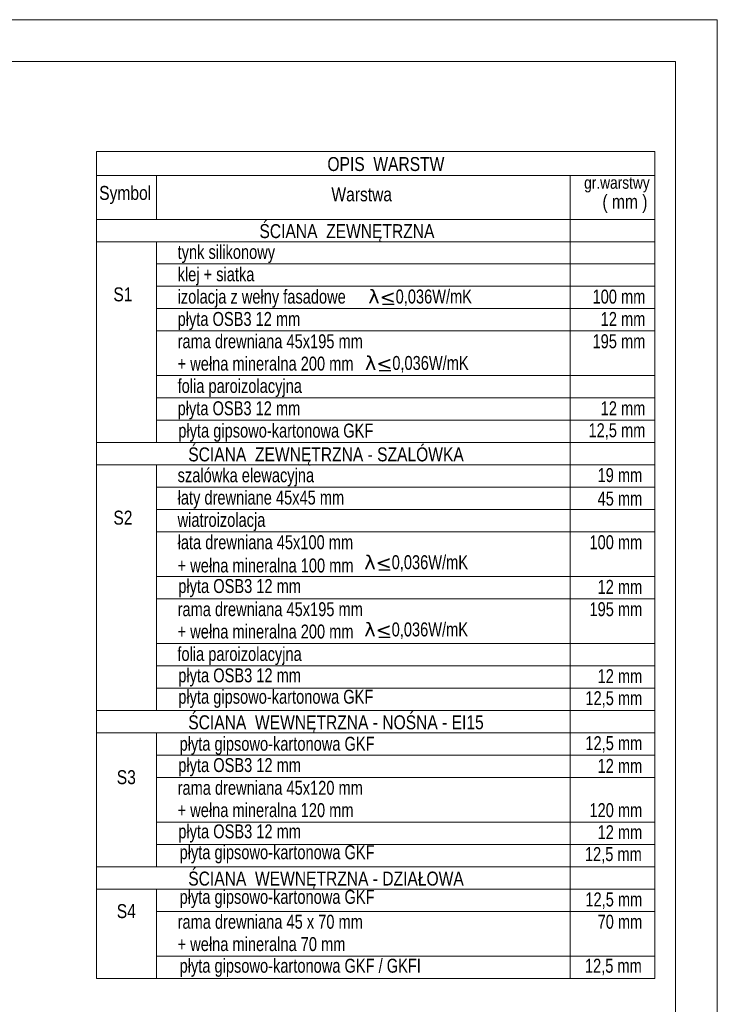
# Model space of a CAD drawing. Header units: inches. Extents: x 67073 to 287261, y -76160 to 48412.
# Tile 39 of 117: x 82383 to 82883, y -41623 to -40917. Entities that reach past the tile are written whole.
import ezdxf
from ezdxf.enums import TextEntityAlignment as Align

# ---------------------------------------------------------------- set-up
doc = ezdxf.new("R2010")
doc.units = ezdxf.units.IN
doc.header["$MEASUREMENT"] = 0
doc.layers.add('A--tabelka-opisy scian', color=7, linetype='Continuous', lineweight=0)
doc.styles.add('1-50', font='arial.ttf', dxfattribs={"width": 0.75, "height": 12.5})
doc.styles.get("Standard").update_dxf_attribs({"font": 'ARIAL.TTF', "width": 0.75})

msp = doc.modelspace()

# ---------------------------------------------------------------- linework, layer by layer
at = {"linetype": 'Continuous', "lineweight": 30, "ltscale": 12}
for p, q in [((82651.346, -41121.25), (82643.004, -41121.25)), ((82648.957, -41168.872), (82640.615, -41168.872)), ((82648.503, -41311.657), (82640.161, -41311.657)), ((82648.503, -41359.831), (82640.161, -41359.831))]:
    msp.add_line(p, q, dxfattribs=at)
at = {"linetype": 'Continuous', "lineweight": 18}
for points in [[(80782.825, -42402.179), (82882.825, -42402.179), (82882.825, -40917.179), (80782.825, -40917.179)], [(80943.453, -42372.179), (82852.825, -42372.179), (82852.825, -40947.179), (80943.453, -40947.179)]]:
    msp.add_lwpolyline(points, close=True, dxfattribs=at)
at = {"layer": 'A--tabelka-opisy scian', "lineweight": 5}
for p, q in [((82437.953, -41604.258), (82437.953, -41011.713)), ((82837.953, -41011.713), (82437.953, -41011.713)), ((82837.953, -41604.258), (82837.953, -41011.713)), ((82837.953, -41028.78), (82437.953, -41028.78)), ((82480.824, -41060.258), (82480.824, -41028.78)), ((82777.371, -41604.258), (82777.371, -41028.78)), ((82837.953, -41060.258), (82437.953, -41060.258)), ((82837.953, -41060.258), (82437.953, -41060.258)), ((82837.953, -41076.258), (82437.953, -41076.258)), ((82480.824, -41220.258), (82480.824, -41076.258)), ((82837.953, -41092.258), (82480.824, -41092.258)), ((82837.953, -41108.258), (82480.824, -41108.258)), ((82837.953, -41124.258), (82480.824, -41124.258)), ((82837.953, -41140.258), (82480.824, -41140.258)), ((82837.953, -41172.258), (82480.824, -41172.258)), ((82837.953, -41188.258), (82480.824, -41188.258)), ((82837.953, -41204.258), (82480.824, -41204.258)), ((82837.953, -41220.258), (82437.953, -41220.258)), ((82837.953, -41220.258), (82480.824, -41220.258)), ((82837.953, -41236.258), (82437.953, -41236.258)), ((82480.824, -41412.258), (82480.824, -41236.258)), ((82837.953, -41252.258), (82480.824, -41252.258)), ((82837.953, -41268.258), (82480.824, -41268.258)), ((82837.953, -41604.258), (82837.953, -41270.547)), ((82837.953, -41284.258), (82480.824, -41284.258)), ((82837.953, -41316.258), (82480.824, -41316.258)), ((82837.953, -41332.258), (82480.824, -41332.258)), ((82837.953, -41364.258), (82480.824, -41364.258)), ((82837.953, -41380.258), (82480.824, -41380.258)), ((82837.953, -41396.258), (82480.824, -41396.258)), ((82837.953, -41412.258), (82437.953, -41412.258)), ((82837.953, -41412.258), (82437.953, -41412.258)), ((82837.953, -41412.258), (82480.824, -41412.258)), ((82837.953, -41412.258), (82480.824, -41412.258)), ((82639.456, -41428.258), (82437.953, -41428.258)), ((82837.953, -41428.258), (82480.824, -41428.258)), ((82480.824, -41524.258), (82480.824, -41428.258)), ((82837.953, -41428.258), (82480.824, -41428.258)), ((82837.953, -41444.258), (82480.824, -41444.258)), ((82837.953, -41460.258), (82480.824, -41460.258)), ((82837.953, -41492.258), (82480.824, -41492.258)), ((82837.953, -41508.258), (82480.824, -41508.258)), ((82837.953, -41524.258), (82437.953, -41524.258)), ((82837.953, -41524.258), (82480.824, -41524.258)), ((82837.953, -41524.258), (82480.824, -41524.258)), ((82639.456, -41540.258), (82437.953, -41540.258)), ((82837.953, -41540.258), (82480.824, -41540.258)), ((82480.824, -41604.258), (82480.824, -41540.258)), ((82837.953, -41540.258), (82480.824, -41540.258)), ((82837.953, -41556.258), (82480.824, -41556.258)), ((82837.953, -41588.258), (82480.824, -41588.258)), ((82837.953, -41604.258), (82437.953, -41604.258)), ((82837.953, -41604.258), (82437.953, -41604.258))]:
    msp.add_line(p, q, dxfattribs=at)

# ---------------------------------------------------------------- texts
at = {"layer": 'A--tabelka-opisy scian', "lineweight": 5, "width": 0.8}
for s, height, p in [('OPIS  WARSTW', 10, (82645.325, -41015.623)), ('gr.warstwy', 8.8, (82810.879, -41029.557)), (' ( mm )', 10, (82815.089, -41042.603)), ('S1', 10, (82456.876, -41109.024)), ('S2', 10, (82456.876, -41269.024)), ('S3', 10, (82459.294, -41455.027)), ('S4', 10, (82459.294, -41551.027))]:
    msp.add_text(s, height=height, dxfattribs=at).set_placement(p, align=Align.TOP_CENTER)
for s, p in [('Symbol', (82439.858, -41036.337)), ('Warstwa', (82606.265, -41037.358)), (' ŚCIANA  ZEWNĘTRZNA ', (82551.599, -41063.709)), (' ŚCIANA  ZEWNĘTRZNA - SZALÓWKA', (82500.591, -41223.709)), (' ŚCIANA  WEWNĘTRZNA - NOŚNA - EI15', (82500.591, -41415.709)), (' ŚCIANA  WEWNĘTRZNA - DZIAŁOWA ', (82500.591, -41527.709))]:
    msp.add_text(s, height=10, dxfattribs=at).set_placement(p, align=Align.TOP_LEFT)
at = {"layer": 'A--tabelka-opisy scian', "lineweight": 5, "char_height": 10, "attachment_point": 1, "style": '1-50'}
for s, insert, width in [('\\pxql;tynk silikonowy', (82496.06, -41078.644), 132.87092), ('\\pxql;klej + siatka', (82496.06, -41094.644), 132.87092), ('\\pxql;izolacja z wełny fasadowe   ', (82496.06, -41110.644), 245.24814), ('\\pxql;  {\\fDejaVu Serif|b0|i0|c238|p18;\\W1;λ<}0,036W/mK', (82626.869, -41110.571), 245.24814), ('\\pxqr;100 mm', (82770.136, -41110.644), 61.12961), ('\\pxql;płyta OSB3 12 mm', (82496.06, -41126.644), 132.87092), ('\\pxqr;12 mm', (82770.136, -41126.644), 61.12961), ('\\pxql;rama drewniana 45x195 mm', (82496.06, -41142.644), 142.85293), ('\\pxqr;195 mm', (82770.136, -41142.644), 61.12961), ('\\pxql;+ wełna mineralna 200 mm', (82496.06, -41158.644), 142.85293), ('\\pxql;  {\\fDejaVu Serif|b0|i0|c238|p18;\\W1;λ<}0,036W/mK', (82624.48, -41158.193), 245.24814), ('\\pxql;folia paroizolacyjna', (82496.06, -41174.644), 142.85293), ('\\pxql;płyta OSB3 12 mm', (82496.06, -41190.644), 132.87092), ('\\pxqr;12 mm', (82770.136, -41190.644), 61.12961), ('\\pxql;płyta gipsowo-kartonowa GKF', (82496.553, -41206.657), 168.97359), ('\\pxqr;12,5 mm', (82770.136, -41206.401), 61.12961), ('\\pxql;szalówka elewacyjna  ', (82496.06, -41238.644), 143.39677), ('\\pxqr;19 mm', (82767.92, -41238.526), 61.12961), ('\\pxql;łaty drewniane 45x45 mm', (82496.06, -41254.644), 132.87092), ('\\pxqr;45 mm', (82767.92, -41255.367), 61.12961), ('\\pxql;wiatroizolacja', (82496.06, -41270.644), 132.87092), ('\\pxql;łata drewniana 45x100 mm \\P\\pxql;+ wełna mineralna 100 mm', (82496.06, -41286.644), 164.69666), ('\\pxqr;100 mm', (82767.92, -41286.644), 61.12961), ('\\pxql;  {\\fDejaVu Serif|b0|i0|c238|p18;\\W1;λ<}0,036W/mK', (82624.026, -41300.978), 245.24814), ('\\pxql;płyta OSB3 12 mm', (82496.553, -41318.056), 139.90302), ('\\pxqr;12 mm', (82767.92, -41318.644), 61.12961), ('\\pxql;rama drewniana 45x195 mm', (82496.06, -41334.644), 142.85293), ('\\pxqr;195 mm', (82767.92, -41334.644), 61.12961), ('\\pxql;+ wełna mineralna 200 mm', (82496.06, -41350.644), 142.85293), ('\\pxql;  {\\fDejaVu Serif|b0|i0|c238|p18;\\W1;λ<}0,036W/mK', (82624.026, -41349.151), 245.24814), ('\\pxql;folia paroizolacyjna', (82495.889, -41366.697), 142.85293), ('\\pxql;płyta OSB3 12 mm', (82496.553, -41382.056), 139.90302), ('\\pxqr;12 mm', (82767.92, -41382.644), 61.12961), ('\\pxql;płyta gipsowo-kartonowa GKF', (82496.553, -41397.384), 139.90302), ('\\pxqr;12,5 mm', (82767.92, -41398.401), 61.12961), ('\\pxql;płyta gipsowo-kartonowa GKF', (82497.466, -41431.069), 139.90302), ('\\pxqr;12,5 mm', (82767.92, -41430.644), 61.12961), ('\\pxql;płyta OSB3 12 mm', (82496.553, -41446.357), 139.90302), ('\\pxqr;12 mm', (82767.92, -41446.945), 61.12961), ('\\pxql;rama drewniana 45x120 mm', (82496.06, -41462.644), 142.85293), ('\\pxql;+ wełna mineralna 120 mm', (82496.06, -41478.644), 142.85293), ('\\pxqr;120 mm', (82767.92, -41478.644), 61.12961), ('\\pxql;płyta OSB3 12 mm', (82496.553, -41493.866), 139.90302), ('\\pxqr;12 mm', (82767.92, -41494.454), 61.12961), ('\\pxql;płyta gipsowo-kartonowa GKF', (82497.466, -41508.819), 139.90302), ('\\pxqr;12,5 mm', (82767.575, -41510.16), 61.12961), ('\\pxql;płyta gipsowo-kartonowa GKF', (82497.466, -41540.819), 139.90302), ('\\pxqr;12,5 mm', (82767.92, -41542.644), 61.12961), ('\\pxql;rama drewniana 45 x 70 mm', (82496.06, -41558.644), 142.85293), ('\\pxqr;70 mm', (82767.92, -41558.644), 61.12961), ('\\pxql;+ wełna mineralna 70 mm', (82496.06, -41574.644), 142.85293), ('\\pxql;płyta gipsowo-kartonowa GKF / GKFI', (82497.466, -41590.16), 207.17007), ('\\pxqr;12,5 mm', (82767.575, -41590.16), 61.12961)]:
    msp.add_mtext(s, dxfattribs=dict(at, insert=insert, width=width))

doc.saveas('drawing.dxf')
